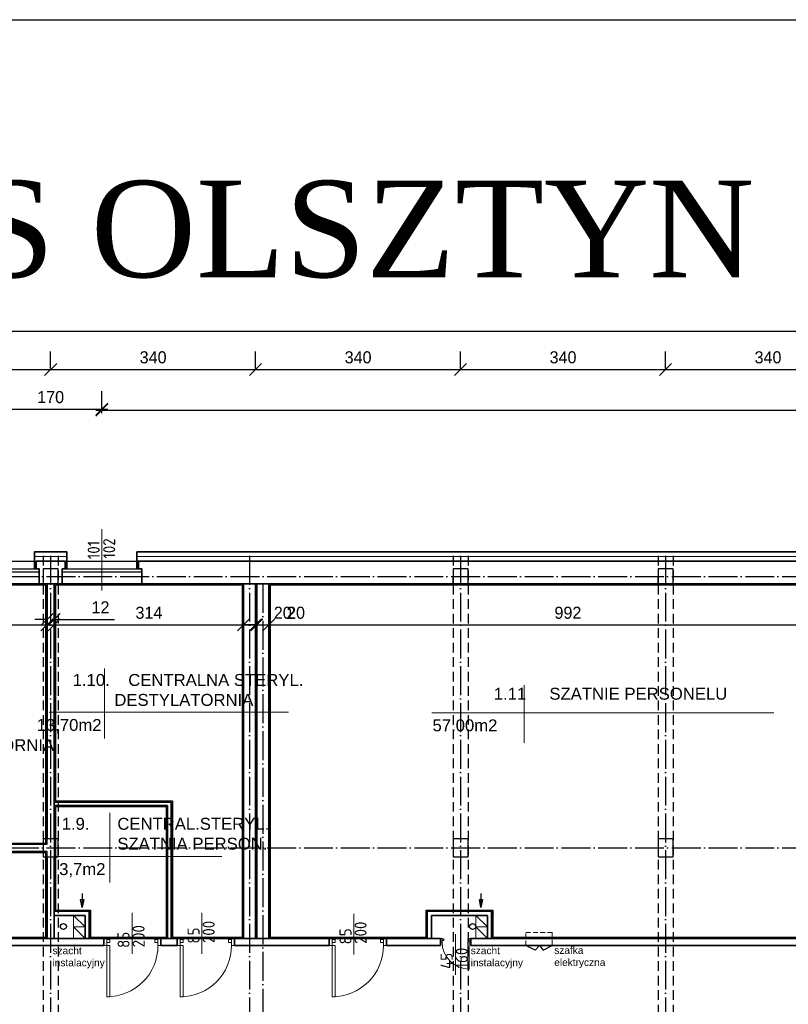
# Model space of a CAD drawing. Header units: millimetres. Extents: x -642 to 14033, y 1994 to 13520.
# Tile 54 of 72: x 4276 to 5551, y 11888 to 13520. Entities that reach past the tile are written whole.
import ezdxf

# ---------------------------------------------------------------- set-up
doc = ezdxf.new("R2010")
doc.units = ezdxf.units.MM
doc.linetypes.add('ACAD_ISO04W100', pattern=[30.5, 24, -3, 0.5, -3])
doc.linetypes.add('KRESKOWA_X2', pattern=[12, 8, -4])
for name, color, linetype, lineweight in [('drzwi', 140, 'Continuous', 13), ('KOMINY', 43, 'Continuous', 15), ('opisy drzwi', 40, 'Continuous', 13), ('opisy pom', 3, 'Continuous', 18), ('OPISY POM. 100', 150, 'Continuous', 20), ('opisy pom.50', 3, 'Continuous', 20), ('sciany', 4, 'Continuous', 35), ('słupy', 2, 'Continuous', 30), ('wymiary', 1, 'Continuous', 13), ('ściany-OCIEPLENIE', 201, 'Continuous', 9)]:
    doc.layers.add(name, color=color, linetype=linetype, lineweight=lineweight)
doc.layers.add('kanalizacja', color=210, linetype='Continuous')
doc.layers.add('POWIERZCHNIA', color=123, linetype='Continuous', plot=False)
doc.styles.add('ISO', font='isocp.shx')
doc.styles.add('ROMANS', font='ROMANS')
doc.styles.add('SYSTEM', font='TXT')
doc.linetypes.add('BATTING', pattern='A,0.0001,-0.1,[134,ltypeshp.shx,S=0.1,R=0,X=-0.1,Y=0],-0.2,[134,ltypeshp.shx,S=0.1,R=180,X=0.1,Y=0],-0.1', length=0.4001)
doc.dimstyles.new('Jacek2', dxfattribs={"dimscale": 2, "dimtxt": 10, "dimasz": 10, "dimexe": 15, "dimexo": 15, "dimgap": 5, "dimtad": 1, "dimdec": 0, "dimzin": 0, "dimdsep": 46, "dimtxsty": 'Standard', "dimblk": 'OBLIQUE', "dimcen": 0, "dimdle": 5, "dimadec": 1, "dimazin": 0, "dimtfac": 1, "dimtdec": 0, "dimtofl": 0, "dimtmove": 0, "dimatfit": 3, "dimfxl": 1, "dimtolj": 1, "dimtzin": 0, "dimarcsym": 0})

# ---------------------------------------------------------------- blocks, each defined once
blk = doc.blocks.new('_OBLIQUE')
at = {"color": 0, "linetype": 'ByBlock'}
blk.add_line((-0.5, -0.5), (0.5, 0.5), dxfattribs=at)
blk = doc.blocks.new('*D24')
at = {"layer": 'Defpoints', "color": 0, "transparency": 16777216}
for p in [(4667.1, 12940.4), (4327.1, 12912), (4667.1, 12912)]:
    blk.add_point(p, dxfattribs=at)
at = {"layer": 'wymiary', "color": 0, "lineweight": -2, "transparency": 16777216}
for p, q in [((4327.1, 12942), (4327.1, 12970.4)), ((4667.1, 12942), (4667.1, 12970.4)), ((4317.1, 12940.4), (4677.1, 12940.4))]:
    blk.add_line(p, q, dxfattribs=at)
at = {"layer": 'wymiary', "color": 0, "lineweight": -2, "transparency": 16777216, "xscale": 20, "yscale": 20, "zscale": 20, "rotation": 180}
blk.add_blockref('_OBLIQUE', (4327.1, 12940.4), dxfattribs=at)
at = {"layer": 'wymiary', "color": 0, "lineweight": -2, "transparency": 16777216, "xscale": 20, "yscale": 20, "zscale": 20}
blk.add_blockref('_OBLIQUE', (4667.1, 12940.4), dxfattribs=at)
at = {"layer": 'wymiary', "color": 0, "transparency": 16777216, "insert": (4497.1, 12960.4), "char_height": 20, "attachment_point": 5}
blk.add_mtext('\\A1;340', dxfattribs=at)
blk = doc.blocks.new('*D12')
at = {"layer": 'Defpoints', "color": 0, "transparency": 16777216}
for p in [(4333.1, 12516.2), (4647.1, 12517), (4647.1, 12516.2)]:
    blk.add_point(p, dxfattribs=at)
at = {"layer": 'wymiary', "color": 0, "lineweight": -2, "transparency": 16777216}
for p, q in [((4333.1, 12546.2), (4333.1, 12547)), ((4647.1, 12546.2), (4647.1, 12547)), ((4323.1, 12517), (4657.1, 12517))]:
    blk.add_line(p, q, dxfattribs=at)
at = {"layer": 'wymiary', "color": 0, "lineweight": -2, "transparency": 16777216, "xscale": 20, "yscale": 20, "zscale": 20, "rotation": 180}
blk.add_blockref('_OBLIQUE', (4333.1, 12517), dxfattribs=at)
at = {"layer": 'wymiary', "color": 0, "lineweight": -2, "transparency": 16777216, "xscale": 20, "yscale": 20, "zscale": 20}
blk.add_blockref('_OBLIQUE', (4647.1, 12517), dxfattribs=at)
at = {"layer": 'wymiary', "color": 0, "transparency": 16777216, "insert": (4490.1, 12537), "char_height": 20, "attachment_point": 5}
blk.add_mtext('\\A1;314', dxfattribs=at)
blk = doc.blocks.new('*D30')
at = {"layer": 'Defpoints', "color": 0, "transparency": 16777216}
for p in [(3993.1, 12516.2), (4321.1, 12517), (4321.1, 12516.2)]:
    blk.add_point(p, dxfattribs=at)
at = {"layer": 'wymiary', "color": 0, "lineweight": -2, "transparency": 16777216}
for p, q in [((3993.1, 12546.2), (3993.1, 12547)), ((4321.1, 12546.2), (4321.1, 12547)), ((3983.1, 12517), (4331.1, 12517))]:
    blk.add_line(p, q, dxfattribs=at)
at = {"layer": 'wymiary', "color": 0, "lineweight": -2, "transparency": 16777216, "xscale": 20, "yscale": 20, "zscale": 20, "rotation": 180}
blk.add_blockref('_OBLIQUE', (3993.1, 12517), dxfattribs=at)
at = {"layer": 'wymiary', "color": 0, "lineweight": -2, "transparency": 16777216, "xscale": 20, "yscale": 20, "zscale": 20}
blk.add_blockref('_OBLIQUE', (4321.1, 12517), dxfattribs=at)
at = {"layer": 'wymiary', "color": 0, "transparency": 16777216, "insert": (4157.1, 12537), "char_height": 20, "attachment_point": 5}
blk.add_mtext('\\A1;328', dxfattribs=at)
blk = doc.blocks.new('*D32')
at = {"layer": 'Defpoints', "color": 0, "transparency": 16777216}
for p in [(4333.1, 12526.1), (4321.1, 12516.2), (4333.1, 12516.2)]:
    blk.add_point(p, dxfattribs=at)
at = {"layer": 'wymiary', "color": 0, "lineweight": -2, "transparency": 16777216}
for p, q in [((4321.1, 12546.2), (4321.1, 12556.1)), ((4333.1, 12546.2), (4333.1, 12556.1)), ((4321.1, 12526.1), (4301.1, 12526.1)), ((4333.1, 12526.1), (4433.1, 12526.1))]:
    blk.add_line(p, q, dxfattribs=at)
at = {"layer": 'wymiary', "color": 0, "lineweight": -2, "transparency": 16777216, "xscale": 20, "yscale": 20, "zscale": 20}
blk.add_blockref('_OBLIQUE', (4321.1, 12526.1), dxfattribs=at)
at = {"layer": 'wymiary', "color": 0, "lineweight": -2, "transparency": 16777216, "xscale": 20, "yscale": 20, "zscale": 20, "rotation": 180}
blk.add_blockref('_OBLIQUE', (4333.1, 12526.1), dxfattribs=at)
at = {"layer": 'wymiary', "color": 0, "transparency": 16777216, "insert": (4409.8, 12546.1), "char_height": 20, "attachment_point": 5}
blk.add_mtext('\\A1;12', dxfattribs=at)
blk = doc.blocks.new('*D33')
at = {"layer": 'Defpoints', "color": 0, "transparency": 16777216}
for p in [(4327.1, 12940.4), (3987.1, 12912), (4327.1, 12912)]:
    blk.add_point(p, dxfattribs=at)
at = {"layer": 'wymiary', "color": 0, "lineweight": -2, "transparency": 16777216}
for p, q in [((3987.1, 12942), (3987.1, 12970.4)), ((4327.1, 12942), (4327.1, 12970.4)), ((3977.1, 12940.4), (4337.1, 12940.4))]:
    blk.add_line(p, q, dxfattribs=at)
at = {"layer": 'wymiary', "color": 0, "lineweight": -2, "transparency": 16777216, "xscale": 20, "yscale": 20, "zscale": 20, "rotation": 180}
blk.add_blockref('_OBLIQUE', (3987.1, 12940.4), dxfattribs=at)
at = {"layer": 'wymiary', "color": 0, "lineweight": -2, "transparency": 16777216, "xscale": 20, "yscale": 20, "zscale": 20}
blk.add_blockref('_OBLIQUE', (4327.1, 12940.4), dxfattribs=at)
at = {"layer": 'wymiary', "color": 0, "transparency": 16777216, "insert": (4157.1, 12960.4), "char_height": 20, "attachment_point": 5}
blk.add_mtext('\\A1;340', dxfattribs=at)
blk = doc.blocks.new('*D71')
at = {"layer": 'Defpoints', "color": 0, "transparency": 16777216}
for p in [(5347, 12940.4), (5007, 12912), (5347, 12912)]:
    blk.add_point(p, dxfattribs=at)
at = {"layer": 'wymiary', "color": 0, "lineweight": -2, "transparency": 16777216}
for p, q in [((5007, 12942), (5007, 12970.4)), ((5347, 12942), (5347, 12970.4)), ((4997, 12940.4), (5357, 12940.4))]:
    blk.add_line(p, q, dxfattribs=at)
at = {"layer": 'wymiary', "color": 0, "lineweight": -2, "transparency": 16777216, "xscale": 20, "yscale": 20, "zscale": 20, "rotation": 180}
blk.add_blockref('_OBLIQUE', (5007, 12940.4), dxfattribs=at)
at = {"layer": 'wymiary', "color": 0, "lineweight": -2, "transparency": 16777216, "xscale": 20, "yscale": 20, "zscale": 20}
blk.add_blockref('_OBLIQUE', (5347, 12940.4), dxfattribs=at)
at = {"layer": 'wymiary', "color": 0, "transparency": 16777216, "insert": (5177, 12960.4), "char_height": 20, "attachment_point": 5}
blk.add_mtext('\\A1;340', dxfattribs=at)
blk = doc.blocks.new('*D72')
at = {"layer": 'Defpoints', "color": 0, "transparency": 16777216}
for p in [(4669.1, 12516.2), (4689.1, 12517), (4689.1, 12516.8)]:
    blk.add_point(p, dxfattribs=at)
at = {"layer": 'wymiary', "color": 0, "lineweight": -2, "transparency": 16777216}
for p, q in [((4669.1, 12546.2), (4669.1, 12547)), ((4689.1, 12546.8), (4689.1, 12547)), ((4659.1, 12517), (4689.1, 12517)), ((4689.1, 12517), (4759.1, 12517))]:
    blk.add_line(p, q, dxfattribs=at)
at = {"layer": 'wymiary', "color": 0, "lineweight": -2, "transparency": 16777216, "xscale": 20, "yscale": 20, "zscale": 20, "rotation": 180}
blk.add_blockref('_OBLIQUE', (4669.1, 12517), dxfattribs=at)
at = {"layer": 'wymiary', "color": 0, "lineweight": -2, "transparency": 16777216, "xscale": 20, "yscale": 20, "zscale": 20}
blk.add_blockref('_OBLIQUE', (4689.1, 12517), dxfattribs=at)
at = {"layer": 'wymiary', "color": 0, "transparency": 16777216, "insert": (4734.1, 12537), "char_height": 20, "attachment_point": 5}
blk.add_mtext('\\A1;20', dxfattribs=at)
blk = doc.blocks.new('*D73')
at = {"layer": 'Defpoints', "color": 0, "transparency": 16777216}
for p in [(4667.1, 12516.2), (4669.1, 12517), (4669.1, 12516.2)]:
    blk.add_point(p, dxfattribs=at)
at = {"layer": 'wymiary', "color": 0, "lineweight": -2, "transparency": 16777216}
for p, q in [((4667.1, 12546.2), (4667.1, 12547)), ((4669.1, 12546.2), (4669.1, 12547)), ((4667.1, 12517), (4647.1, 12517)), ((4669.1, 12517), (4742.5, 12517))]:
    blk.add_line(p, q, dxfattribs=at)
at = {"layer": 'wymiary', "color": 0, "lineweight": -2, "transparency": 16777216, "xscale": 20, "yscale": 20, "zscale": 20}
blk.add_blockref('_OBLIQUE', (4667.1, 12517), dxfattribs=at)
at = {"layer": 'wymiary', "color": 0, "lineweight": -2, "transparency": 16777216, "xscale": 20, "yscale": 20, "zscale": 20, "rotation": 180}
blk.add_blockref('_OBLIQUE', (4669.1, 12517), dxfattribs=at)
at = {"layer": 'wymiary', "color": 0, "transparency": 16777216, "insert": (4725.8, 12537), "char_height": 20, "attachment_point": 5}
blk.add_mtext('\\A1;2', dxfattribs=at)
blk = doc.blocks.new('*D74')
at = {"layer": 'Defpoints', "color": 0, "transparency": 16777216}
for p in [(4647.1, 12516.2), (4667.1, 12517), (4667.1, 12516.2)]:
    blk.add_point(p, dxfattribs=at)
at = {"layer": 'wymiary', "color": 0, "lineweight": -2, "transparency": 16777216}
for p, q in [((4647.1, 12546.2), (4647.1, 12547)), ((4667.1, 12546.2), (4667.1, 12547)), ((4637.1, 12517), (4667.1, 12517)), ((4667.1, 12517), (4737.1, 12517))]:
    blk.add_line(p, q, dxfattribs=at)
at = {"layer": 'wymiary', "color": 0, "lineweight": -2, "transparency": 16777216, "xscale": 20, "yscale": 20, "zscale": 20, "rotation": 180}
blk.add_blockref('_OBLIQUE', (4647.1, 12517), dxfattribs=at)
at = {"layer": 'wymiary', "color": 0, "lineweight": -2, "transparency": 16777216, "xscale": 20, "yscale": 20, "zscale": 20}
blk.add_blockref('_OBLIQUE', (4667.1, 12517), dxfattribs=at)
at = {"layer": 'wymiary', "color": 0, "transparency": 16777216, "insert": (4712.1, 12537), "char_height": 20, "attachment_point": 5}
blk.add_mtext('\\A1;20', dxfattribs=at)
blk = doc.blocks.new('*D75')
at = {"layer": 'Defpoints', "color": 0, "transparency": 16777216}
for p in [(5007, 12940.4), (4667.1, 12912), (5007, 12912)]:
    blk.add_point(p, dxfattribs=at)
at = {"layer": 'wymiary', "color": 0, "lineweight": -2, "transparency": 16777216}
for p, q in [((4667.1, 12942), (4667.1, 12970.4)), ((5007, 12942), (5007, 12970.4)), ((4657.1, 12940.4), (5017, 12940.4))]:
    blk.add_line(p, q, dxfattribs=at)
at = {"layer": 'wymiary', "color": 0, "lineweight": -2, "transparency": 16777216, "xscale": 20, "yscale": 20, "zscale": 20, "rotation": 180}
blk.add_blockref('_OBLIQUE', (4667.1, 12940.4), dxfattribs=at)
at = {"layer": 'wymiary', "color": 0, "lineweight": -2, "transparency": 16777216, "xscale": 20, "yscale": 20, "zscale": 20}
blk.add_blockref('_OBLIQUE', (5007, 12940.4), dxfattribs=at)
at = {"layer": 'wymiary', "color": 0, "transparency": 16777216, "insert": (4837.1, 12960.4), "char_height": 20, "attachment_point": 5}
blk.add_mtext('\\A1;340', dxfattribs=at)
blk = doc.blocks.new('*D76')
at = {"layer": 'Defpoints', "color": 0, "transparency": 16777216}
for p in [(5687, 12940.4), (5347, 12912), (5687, 12912)]:
    blk.add_point(p, dxfattribs=at)
at = {"layer": 'wymiary', "color": 0, "lineweight": -2, "transparency": 16777216}
for p, q in [((5347, 12942), (5347, 12970.4)), ((5687, 12942), (5687, 12970.4)), ((5337, 12940.4), (5697, 12940.4))]:
    blk.add_line(p, q, dxfattribs=at)
at = {"layer": 'wymiary', "color": 0, "lineweight": -2, "transparency": 16777216, "xscale": 20, "yscale": 20, "zscale": 20, "rotation": 180}
blk.add_blockref('_OBLIQUE', (5347, 12940.4), dxfattribs=at)
at = {"layer": 'wymiary', "color": 0, "lineweight": -2, "transparency": 16777216, "xscale": 20, "yscale": 20, "zscale": 20}
blk.add_blockref('_OBLIQUE', (5687, 12940.4), dxfattribs=at)
at = {"layer": 'wymiary', "color": 0, "transparency": 16777216, "insert": (5517, 12960.4), "char_height": 20, "attachment_point": 5}
blk.add_mtext('\\A1;340', dxfattribs=at)
blk = doc.blocks.new('*D228')
at = {"layer": 'Defpoints', "color": 0, "transparency": 16777216}
for p in [(4689.1, 12523.2), (5681.1, 12523.2), (5681.1, 12517)]:
    blk.add_point(p, dxfattribs=at)
at = {"layer": 'wymiary', "color": 0, "lineweight": -2, "transparency": 16777216}
for p, q in [((4679.1, 12517), (5691.1, 12517)), ((4689.1, 12493.2), (4689.1, 12487)), ((5681.1, 12493.2), (5681.1, 12487))]:
    blk.add_line(p, q, dxfattribs=at)
at = {"layer": 'wymiary', "color": 0, "lineweight": -2, "transparency": 16777216, "xscale": 20, "yscale": 20, "zscale": 20, "rotation": 180}
blk.add_blockref('_OBLIQUE', (4689.1, 12517), dxfattribs=at)
at = {"layer": 'wymiary', "color": 0, "lineweight": -2, "transparency": 16777216, "xscale": 20, "yscale": 20, "zscale": 20}
blk.add_blockref('_OBLIQUE', (5681.1, 12517), dxfattribs=at)
at = {"layer": 'wymiary', "color": 0, "transparency": 16777216, "insert": (5185.1, 12537), "char_height": 20, "attachment_point": 5}
blk.add_mtext('\\A1;992', dxfattribs=at)
blk = doc.blocks.new('*D428')
at = {"layer": 'Defpoints', "color": 0, "transparency": 16777216}
for p in [(12183.1, 13003.7), (753.6, 12769.9), (12183.1, 12769.9)]:
    blk.add_point(p, dxfattribs=at)
at = {"layer": 'wymiary', "color": 0, "lineweight": -2, "transparency": 16777216}
for p, q in [((753.6, 12799.9), (753.6, 13033.7)), ((12183.1, 12799.9), (12183.1, 13033.7)), ((743.6, 13003.7), (12193.1, 13003.7))]:
    blk.add_line(p, q, dxfattribs=at)
at = {"layer": 'wymiary', "color": 0, "lineweight": -2, "transparency": 16777216, "xscale": 20, "yscale": 20, "zscale": 20, "rotation": 180}
blk.add_blockref('_OBLIQUE', (753.6, 13003.7), dxfattribs=at)
at = {"layer": 'wymiary', "color": 0, "lineweight": -2, "transparency": 16777216, "xscale": 20, "yscale": 20, "zscale": 20}
blk.add_blockref('_OBLIQUE', (12183.1, 13003.7), dxfattribs=at)
at = {"layer": 'wymiary', "color": 0, "transparency": 16777216, "insert": (6468.4, 13023.7), "char_height": 20, "attachment_point": 5}
blk.add_mtext('\\A1;11430', dxfattribs=at)
blk = doc.blocks.new('*D448')
at = {"layer": 'Defpoints', "color": 0, "transparency": 16777216}
for p in [(4412.1, 12874.5), (4242.1, 12839.1), (4412.1, 12839.1)]:
    blk.add_point(p, dxfattribs=at)
at = {"layer": 'opisy pom.50', "color": 0, "lineweight": -2, "transparency": 16777216}
for p, q in [((4242.1, 12869.1), (4242.1, 12904.5)), ((4412.1, 12869.1), (4412.1, 12904.5)), ((4232.1, 12874.5), (4422.1, 12874.5))]:
    blk.add_line(p, q, dxfattribs=at)
at = {"layer": 'opisy pom.50', "color": 0, "lineweight": -2, "transparency": 16777216, "xscale": 20, "yscale": 20, "zscale": 20, "rotation": 180}
blk.add_blockref('_OBLIQUE', (4242.1, 12874.5), dxfattribs=at)
at = {"layer": 'opisy pom.50', "color": 0, "lineweight": -2, "transparency": 16777216, "xscale": 20, "yscale": 20, "zscale": 20}
blk.add_blockref('_OBLIQUE', (4412.1, 12874.5), dxfattribs=at)
at = {"layer": 'opisy pom.50', "color": 0, "transparency": 16777216, "insert": (4327.1, 12894.5), "char_height": 20, "attachment_point": 5}
blk.add_mtext('\\A1;170', dxfattribs=at)
blk = doc.blocks.new('*D449')
at = {"layer": 'Defpoints', "color": 0, "transparency": 16777216}
for p in [(7472.1, 12873.2), (4412.1, 12837.8), (7472.1, 12837.8)]:
    blk.add_point(p, dxfattribs=at)
at = {"layer": 'opisy pom.50', "color": 0, "lineweight": -2, "transparency": 16777216}
for p, q in [((4412.1, 12867.8), (4412.1, 12903.2)), ((7472.1, 12867.8), (7472.1, 12903.2)), ((4402.1, 12873.2), (7482.1, 12873.2))]:
    blk.add_line(p, q, dxfattribs=at)
at = {"layer": 'opisy pom.50', "color": 0, "lineweight": -2, "transparency": 16777216, "xscale": 20, "yscale": 20, "zscale": 20, "rotation": 180}
blk.add_blockref('_OBLIQUE', (4412.1, 12873.2), dxfattribs=at)
at = {"layer": 'opisy pom.50', "color": 0, "lineweight": -2, "transparency": 16777216, "xscale": 20, "yscale": 20, "zscale": 20}
blk.add_blockref('_OBLIQUE', (7472.1, 12873.2), dxfattribs=at)
at = {"layer": 'opisy pom.50', "color": 0, "transparency": 16777216, "insert": (5942.1, 12893.2), "char_height": 20, "attachment_point": 5}
blk.add_mtext('\\A1;3060', dxfattribs=at)

msp = doc.modelspace()

# ---------------------------------------------------------------- linework, layer by layer
for p, q in [((768.6, 12622.9), (8107.4, 12622.9)), ((4176.1, 12609.9), (4308.1, 12609.9)), ((4176.1, 12604.9), (4308.1, 12604.9)), ((4346.1, 12609.9), (4478.1, 12609.9)), ((4346.1, 12604.9), (4478.1, 12604.9))]:
    msp.add_line(p, q)
at = {"linetype": 'KRESKOWA_X2', "ltscale": 2}
for p, q in [((4314.6, 12631.4), (4314.6, 11259.9)), ((4339.6, 12631.4), (4339.6, 11259.9)), ((4994.6, 12631.4), (4994.6, 11412.4)), ((5019.6, 12631.4), (5019.6, 11412.4)), ((5334.6, 12631.4), (5334.6, 11712.4)), ((5359.6, 12631.4), (5359.6, 11712.4))]:
    msp.add_line(p, q, dxfattribs=at)
at = {"linetype": 'ACAD_ISO04W100', "ltscale": 2}
for p, q in [((4327.1, 12631.4), (4327.1, 11033.7)), ((4657.1, 12631.4), (4657.1, 10654.1)), ((5007.1, 12631.4), (5007.1, 11259.9)), ((5347.1, 12631.4), (5347.1, 11704.6)), ((477.4, 12597.4), (13301.1, 12597.4)), ((4679.1, 12584.9), (4679.1, 11213.4)), ((477.4, 12147.4), (13301.1, 12147.4))]:
    msp.add_line(p, q, dxfattribs=at)
at = {"ltscale": 2}
for p, q in [((4470.1, 12622.9), (4643.1, 12622.9)), ((4478.1, 12584.9), (4689.1, 12584.9))]:
    msp.add_line(p, q, dxfattribs=at)
msp.add_lwpolyline([(-642.1, 13520.2), (14032.9, 13520.2), (14032.9, 1993.9), (-642.1, 1993.9)], close=True)
for points in [[(5138, 11985.4), (5130.8, 11977.9), (5115.3, 11985.4)], [(5138, 11985.4), (5143.8, 11977.9), (5158.8, 11985.4)]]:
    msp.add_lwpolyline(points)
at = {"layer": 'drzwi'}
for points in [[(4420.1, 11997.4, 0), (4415.1, 11997.4, 0), (4415.1, 11985.4, 0), (4420.1, 11985.4, 0), (4420.1, 11997.4, 0)], [(4505.1, 11997.4, 0), (4510.1, 11997.4, 0), (4510.1, 11985.4, 0), (4505.1, 11985.4, 0), (4505.1, 11997.4, 0)], [(4542.1, 11997.4, 0), (4537.1, 11997.4, 0), (4537.1, 11985.4, 0), (4542.1, 11985.4, 0), (4542.1, 11997.4, 0)], [(4627.1, 11997.4, 0), (4632.1, 11997.4, 0), (4632.1, 11985.4, 0), (4627.1, 11985.4, 0), (4627.1, 11997.4, 0)], [(4794.1, 11997.4, 0), (4789.1, 11997.4, 0), (4789.1, 11985.4, 0), (4794.1, 11985.4, 0), (4794.1, 11997.4, 0)], [(4879.1, 11997.4, 0), (4884.1, 11997.4, 0), (4884.1, 11985.4, 0), (4879.1, 11985.4, 0), (4879.1, 11997.4, 0)], [(4976.5, 11997.4, 0), (4974, 11997.4, 0), (4974, 11991.4, 0), (4976.5, 11991.4, 0), (4976.5, 11997.4, 0)], [(4976.5, 11996.4, 0), (4979, 11996.4, 0), (4979, 11993.9, 0), (4976.5, 11993.9, 0), (4976.5, 11996.4, 0)], [(5021.4, 11996.4, 0), (5018.9, 11996.4, 0), (5018.9, 11993.9, 0), (5021.4, 11993.9, 0), (5021.4, 11996.4, 0)], [(5021.4, 11997.4, 0), (5023.9, 11997.4, 0), (5023.9, 11991.4, 0), (5021.4, 11991.4, 0), (5021.4, 11997.4, 0)], [(4420.1, 11995.4, 0), (4425.1, 11995.4, 0), (4425.1, 11990.4, 0), (4420.1, 11990.4, 0), (4420.1, 11995.4, 0)], [(4420.1, 11985.4, 0), (4425.1, 11985.4, 0), (4425.1, 11900.6, 0), (4420.1, 11900.4, 0), (4420.1, 11985.4, 0)], [(4505.1, 11995.4, 0), (4500.1, 11995.4, 0), (4500.1, 11990.4, 0), (4505.1, 11990.4, 0), (4505.1, 11995.4, 0)], [(4542.1, 11995.4, 0), (4547.1, 11995.4, 0), (4547.1, 11990.4, 0), (4542.1, 11990.4, 0), (4542.1, 11995.4, 0)], [(4542.1, 11985.4, 0), (4547.1, 11985.4, 0), (4547.1, 11900.6, 0), (4542.1, 11900.4, 0), (4542.1, 11985.4, 0)], [(4627.1, 11995.4, 0), (4622.1, 11995.4, 0), (4622.1, 11990.4, 0), (4627.1, 11990.4, 0), (4627.1, 11995.4, 0)], [(4794.1, 11995.4, 0), (4799.1, 11995.4, 0), (4799.1, 11990.4, 0), (4794.1, 11990.4, 0), (4794.1, 11995.4, 0)], [(4794.1, 11985.4, 0), (4799.1, 11985.4, 0), (4799.1, 11900.6, 0), (4794.1, 11900.4, 0), (4794.1, 11985.4, 0)], [(4879.1, 11995.4, 0), (4874.1, 11995.4, 0), (4874.1, 11990.4, 0), (4879.1, 11990.4, 0), (4879.1, 11995.4, 0)], [(5021.4, 11991.4, 0), (5018.9, 11991.4, 0), (5018.9, 11946.5, 0), (5021.4, 11946.5, 0), (5021.4, 11991.4, 0)]]:
    msp.add_polyline3d(points, dxfattribs=at)
for centre, radius, start, end in [((4420.1, 11985.4), 85, 269.9997, 0), ((4542.1, 11985.4), 85, 269.9986, 359.999), ((4794.1, 11985.4), 85, 269.9957, 359.996), ((5021.4, 11991.4), 45, 180, 270)]:
    msp.add_arc(centre, radius, start, end, dxfattribs=at)
at = {"layer": 'kanalizacja'}
for centre in [(4348.2, 12017), (5027.1, 12017)]:
    msp.add_circle(centre, 5, dxfattribs=at)
at = {"layer": 'KOMINY'}
for p, q in [((4365.1, 12035.4), (4384.1, 12016.4)), ((5032.6, 12035.4), (5051.6, 12016.4)), ((4365.1, 12016.4), (4384.1, 11997.4)), ((5032.6, 12016.4), (5051.6, 11997.4))]:
    msp.add_line(p, q, dxfattribs=at)
at = {"layer": 'KOMINY', "lineweight": 30}
for points in [[(4379.5, 12072), (4379.5, 12048.8), (4376.9, 12061.9), (4382.1, 12061.9), (4379.5, 12048.8)], [(5040.9, 12072), (5040.9, 12048.8), (5038.3, 12061.9), (5043.4, 12061.9), (5040.9, 12048.8)]]:
    msp.add_lwpolyline(points, dxfattribs=at)
at = {"layer": 'KOMINY'}
for points in [[(4365.1, 12016.4), (4384.1, 12016.4), (4384.1, 12035.4), (4365.1, 12035.4)], [(5032.6, 12016.4), (5051.6, 12016.4), (5051.6, 12035.4), (5032.6, 12035.4)], [(4365.1, 11997.4), (4384.1, 11997.4), (4384.1, 12016.4), (4365.1, 12016.4)], [(5032.6, 11997.4), (5051.6, 11997.4), (5051.6, 12016.4), (5032.6, 12016.4)]]:
    msp.add_lwpolyline(points, close=True, dxfattribs=at)
at = {"layer": 'opisy drzwi'}
for p, q in [((4412.1, 12574.1), (4412.1, 12675.9)), ((4462.4, 11971.7), (4462.4, 12039.5)), ((4577.9, 11971.7), (4577.9, 12039.6)), ((4829.9, 11970.4), (4829.9, 12038.3)), ((4998.4, 11936.8), (4998.4, 12004.6))]:
    msp.add_line(p, q, dxfattribs=at)
at = {"layer": 'opisy pom'}
for p, q in [((4416.7, 12328.7), (4416.7, 12444.5)), ((5112.7, 12417.1), (5112.7, 12321.7)), ((4324.7, 12372.1), (4721.7, 12372.1)), ((4959.5, 12371.2), (5526.7, 12371.2)), ((4425.5, 12089.8), (4425.5, 12205.6)), ((4333.5, 12133.2), (4611.2, 12133.2))]:
    msp.add_line(p, q, dxfattribs=at)
at = {"layer": 'opisy pom.50', "linetype": 'KRESKOWA_X2'}
msp.add_lwpolyline([(5115.3, 11985.4), (5115.3, 12006.9), (5158.8, 12006.9), (5158.8, 11985.4)], close=True, dxfattribs=at)
at = {"layer": 'POWIERZCHNIA'}
for points in [[(3993.1, 12153.5), (4321.1, 12153.3), (4321.1, 12584.9), (3993.1, 12584.9), (3993.1, 12153.5)], [(4333.1, 12223.4), (4527.1, 12223.4), (4527.1, 11997.4), (4647.1, 11997.4), (4647.1, 12584.9), (4333.1, 12584.9), (4333.1, 12223.4)], [(4689.1, 11997.4), (4951.7, 11997.4), (4951.7, 12042.4), (5058.6, 12042.4), (5058.6, 11997.4), (5637.1, 11997.4), (5637.1, 12042.4), (5681.1, 12042.4), (5681.1, 12584.9), (4689.1, 12584.9), (4689.1, 11997.4)], [(4333.1, 12042.4), (4391.1, 12042.4), (4391.1, 11997.4), (4521.1, 11997.4), (4521.1, 12217.4), (4333.1, 12217.4), (4333, 12042.4)]]:
    msp.add_lwpolyline(points, dxfattribs=at)
for points in [[(3995.1, 12155.5), (4319.1, 12155.3), (4319.1, 12582.9), (3995.1, 12582.9)], [(4335.1, 12225.4), (4529.1, 12225.4), (4529.1, 11999.4), (4645.1, 11999.4), (4645.1, 12582.9), (4335.1, 12582.9)], [(4691.1, 11999.4), (4949.7, 11999.4), (4949.7, 12044.4), (5060.6, 12044.4), (5060.6, 11999.4), (5635.1, 11999.4), (5635.1, 12044.4), (5679.1, 12044.4), (5679.1, 12582.9), (4691.1, 12582.9)], [(4335, 12044.4), (4393.1, 12044.4), (4393.1, 11999.4), (4519.1, 11999.4), (4519.1, 12215.4), (4335.1, 12215.4)], [(3993.1, 11997.4), (4321.1, 11997.4), (4321.1, 12141.3), (3993.1, 12141.3)], [(3995.1, 11999.4), (4319.1, 11999.4), (4319.1, 12139.3), (3995.1, 12139.3)]]:
    msp.add_lwpolyline(points, close=True, dxfattribs=at)
at = {"layer": 'sciany'}
for p, q in [((4321.1, 12584.9), (4321.1, 12162.4)), ((4333.1, 12584.9), (4333.1, 12231.4)), ((4647.1, 12584.9), (4647.1, 11997.4)), ((4667.1, 12584.9), (4667.1, 11997.4)), ((4669.1, 12584.9), (4669.1, 11997.4)), ((4689.1, 12584.9), (4689.1, 11997.4)), ((4994.6, 12584.9), (4994.6, 12596.9)), ((5334.6, 12584.9), (5334.6, 12596.9)), ((4333.1, 12231.4), (4333.1, 12162.4)), ((4333.1, 12223.4), (4527.1, 12223.4)), ((4333.1, 12217.4), (4521.1, 12217.4)), ((4521.1, 12217.4), (4521.1, 11997.4)), ((4527.1, 12223.4), (4527.1, 11997.4)), ((4188.1, 12153.4), (4314.6, 12153.4)), ((4188.1, 12141.4), (4314.6, 12141.4)), ((4321.1, 12132.4), (4321.1, 11997.4)), ((4333.1, 12132.4), (4333.1, 11997.4)), ((4333.1, 12042.4), (4391.1, 12042.4)), ((4334.1, 12035.4), (4384.1, 12035.4)), ((4384.1, 12035.4), (4384.1, 11997.4)), ((4391.1, 12042.4), (4391.1, 11997.4)), ((4951.7, 12042.4), (5058.6, 12042.4)), ((4951.7, 11997.4), (4951.7, 12042.4)), ((4958.7, 12035.4), (5051.6, 12035.4)), ((4958.7, 11997.4), (4958.7, 12035.4)), ((5051.6, 12035.4), (5051.6, 11997.4)), ((5058.6, 12042.4), (5058.6, 11997.4)), ((4188.1, 11997.4), (4415.1, 11997.4)), ((4415.1, 11997.4), (4350.8, 11997.4)), ((4415.1, 11997.4), (4415.1, 11985.4)), ((4510.1, 11997.4), (4510.1, 11985.4)), ((4510.1, 11997.4), (4537.1, 11997.4)), ((4537.1, 11997.4), (4537.1, 11985.4)), ((4537.1, 11997.4), (4537.1, 11985.4)), ((4632.1, 11997.4), (4789.1, 11997.4)), ((4632.1, 11997.4), (4632.1, 11985.4)), ((4789.1, 11997.4), (4789.1, 11985.4)), ((4884.1, 11997.4), (4974, 11997.4)), ((4884.1, 11997.4), (4884.1, 11985.4)), ((5133.1, 11997.4), (5024, 11997.4)), ((5024, 11997.4), (5660.2, 11997.4)), ((4188.1, 11985.4), (4415.1, 11985.4)), ((4510.1, 11985.4), (4537.1, 11985.4)), ((4789.1, 11985.4), (4632.1, 11985.4)), ((4884.1, 11985.4), (4974, 11985.4)), ((5024, 11985.4), (5660.2, 11985.4))]:
    msp.add_line(p, q, dxfattribs=at)
for points in [[(4303.1, 12609.9), (4300.1, 12609.9), (4300.1, 12637.9), (4354.1, 12637.9), (4354.1, 12609.9), (4351.1, 12609.9)], [(4470.1, 12637.9), (7414.1, 12637.9), (7414.1, 12609.9), (7411.1, 12609.9)], [(4473.1, 12609.9), (4470.1, 12609.9), (4470.1, 12637.9), (4470.1, 12637.9), (4470.1, 12609.9), (4470.1, 12609.9)], [(4308.1, 12584.9), (4346.1, 12584.9), (4346.1, 12609.9), (4351.1, 12609.9), (4351.1, 12622.9), (4303.1, 12622.9), (4303.1, 12609.9), (4308.1, 12609.9), (4308.1, 12584.9)], [(4478.1, 12584.9), (7406.1, 12584.9), (7406.1, 12609.9), (7411.1, 12609.9), (7411.1, 12622.9), (4470.1, 12622.9)], [(4478.1, 12584.9), (4478.1, 12609.9), (4473.1, 12609.9), (4473.1, 12609.9), (4473.1, 12622.9), (4473.1, 12622.9), (4473.1, 12609.9), (4478.1, 12609.9), (4478.1, 12584.9)], [(4974, 11997.4), (4974, 11985.4)], [(5024, 11997.4), (5024, 11985.4)]]:
    msp.add_lwpolyline(points, dxfattribs=at)
at = {"layer": 'słupy'}
for points in [[(4314.6, 12584.9), (4339.6, 12584.9), (4339.6, 12609.9), (4314.6, 12609.9)], [(4994.6, 12584.9), (5019.6, 12584.9), (5019.6, 12609.9), (4994.6, 12609.9)], [(5334.6, 12584.9), (5359.6, 12584.9), (5359.6, 12609.9), (5334.6, 12609.9)], [(4314.6, 12132.4), (4339.6, 12132.4), (4339.6, 12162.4), (4314.6, 12162.4)], [(4994.6, 12132.4), (5019.6, 12132.4), (5019.6, 12162.4), (4994.6, 12162.4)], [(5334.6, 12132.4), (5359.6, 12132.4), (5359.6, 12162.4), (5334.6, 12162.4)]]:
    msp.add_lwpolyline(points, close=True, dxfattribs=at)
at = {"layer": 'wymiary'}
msp.add_lwpolyline([(4657.1, 12584.9), (4647.1, 12584.9), (4647.1, 12527.5)], dxfattribs=at)
at = {"layer": 'ściany-OCIEPLENIE', "linetype": 'BATTING', "ltscale": 14}
for p, q in [((4354.1, 12630.4), (4300.1, 12630.4)), ((7414.1, 12630.4), (4470.1, 12630.4))]:
    msp.add_line(p, q, dxfattribs=at)
at = {"layer": 'ściany-OCIEPLENIE', "linetype": 'BATTING', "ltscale": 3}
for p, q in [((4301.6, 12609.9), (4301.6, 12622.9)), ((4352.6, 12609.9), (4352.6, 12622.9)), ((4471.6, 12609.9), (4471.6, 12622.9))]:
    msp.add_line(p, q, dxfattribs=at)

# ---------------------------------------------------------------- texts
at = {"insert": (6263.1, 13171.5), "char_height": 160, "width": 4951.893, "attachment_point": 5}
msp.add_mtext('{\\fTimes New Roman|b0|i0|c238|p18;WSS OLSZTYN - RZUT NISKIEGO PARTERU}', dxfattribs=at)
at = {"layer": 'opisy drzwi', "style": 'ISO'}
for s, p in [('101', (4408.5, 12626)), ('102', (4434.2, 12626.9)), ('200', (4599.2, 11989.6)), ('200', (4851.2, 11988.3)), ('200', (4483, 11982.5)), ('85', (4574.2, 11988.7)), ('85', (4826.2, 11987.4)), ('85', (4458, 11981.6)), ('160', (5018.9, 11947.6)), ('45', (4993.9, 11946.7))]:
    msp.add_text(s, height=20, rotation=90, dxfattribs=at).set_placement(p)
at = {"layer": 'opisy pom', "char_height": 19.8, "attachment_point": 1, "style": 'SYSTEM'}
for s, insert in [('{\\fArial|b0|i0|c238|p34;1.10.    CENTRALNA STERYL.\\P         DESTYLATORNIA}', (4363.6, 12435.6)), ('{\\fArial|b0|i0|c238|p34;1.11     SZATNIE PERSONELU}', (5062.1, 12412.8)), ('{\\fArial|b0|i0|c238|p34;13,70m2  }', (4303.9, 12361)), ('{\\fArial|b0|i0|c238|p34;57,00m2  }', (4960.5, 12360.4)), ('{\\fArial|b0|i0|c238|p34;1.8.    AKUMULATORNIA }', (4017.8, 12327.5)), ('{\\fArial|b0|i0|c238|p34;1.9.      CENTRAL.STERYL.\\P            SZATNIA PERSON.}', (4345.5, 12197.2)), ('{\\fArial|b0|i0|c238|p34;3,7m2  }', (4341.2, 12122.1))]:
    msp.add_mtext(s, dxfattribs=dict(at, insert=insert))
at = {"layer": 'OPISY POM. 100', "char_height": 12, "attachment_point": 1, "style": 'ROMANS'}
for s, insert in [('{\\fArial|b0|i0|c238|p34;szacht\\Pinstalacyjny}', (4330.2, 11983.1)), ('{\\fArial|b0|i0|c238|p34;szacht\\Pinstalacyjny}', (5023.9, 11983.2)), ('{\\fArial|b0|i0|c238|p34;szafka \\Pelektryczna}', (5162.4, 11983.7))]:
    msp.add_mtext(s, dxfattribs=dict(at, insert=insert))

# ---------------------------------------------------------------- dimensions: what is measured, and where the dimension line sits
at = {"layer": 'opisy pom.50'}
for base, p1, p2, picture, middle in [((4412.1, 12874.5), (4242.1, 12839.1), (4412.1, 12839.1), '*D448', (4327.1, 12894.5)), ((7472.1, 12873.2), (4412.1, 12837.8), (7472.1, 12837.8), '*D449', (5942.1, 12893.2))]:
    dim = msp.add_linear_dim(base=base, p1=p1, p2=p2, angle=180, dimstyle='Jacek2', override={"dimtmove": 1}, dxfattribs=at)
    dim.commit()
    dim.dimension.update_dxf_attribs({"geometry": picture, "text_midpoint": middle})
at = {"layer": 'wymiary'}
dim = msp.add_aligned_dim(p1=(753.6268242, 12769.8544206), p2=(12183.1268242, 12769.8544206), distance=233.8355711, dimstyle='Jacek2', dxfattribs=at)
dim.commit()
dim.dimension.update_dxf_attribs({"geometry": '*D428', "text_midpoint": (6468.3768242, 13023.6899917)})
for base, p1, p2, picture, middle in [((4327.1, 12940.4), (3987.1, 12912), (4327.1, 12912), '*D33', (4157.1, 12960.4)), ((4667.1, 12940.4), (4327.1, 12912), (4667.1, 12912), '*D24', (4497.1, 12960.4)), ((5007, 12940.4), (4667.1, 12912), (5007, 12912), '*D75', (4837.1, 12960.4)), ((5347, 12940.4), (5007, 12912), (5347, 12912), '*D71', (5177, 12960.4)), ((5687, 12940.4), (5347, 12912), (5687, 12912), '*D76', (5517, 12960.4)), ((4321.1, 12517), (3993.1, 12516.2), (4321.1, 12516.2), '*D30', (4157.1, 12537)), ((4647.1, 12517), (4333.1, 12516.2), (4647.1, 12516.2), '*D12', (4490.1, 12537)), ((4667.1, 12517), (4647.1, 12516.2), (4667.1, 12516.2), '*D74', (4712.1, 12537)), ((4669.1, 12517), (4667.1, 12516.2), (4669.1, 12516.2), '*D73', (4725.8, 12537)), ((4689.1, 12517), (4669.1, 12516.2), (4689.1, 12516.8), '*D72', (4734.1, 12537)), ((5681.1, 12517), (4689.1, 12523.2), (5681.1, 12523.2), '*D228', (5185.1, 12537))]:
    dim = msp.add_linear_dim(base=base, p1=p1, p2=p2, dimstyle='Jacek2', dxfattribs=at)
    dim.commit()
    dim.dimension.update_dxf_attribs({"geometry": picture, "text_midpoint": middle})
dim = msp.add_linear_dim(base=(4333.1, 12526.1), p1=(4321.1, 12516.2), p2=(4333.1, 12516.2), dimstyle='Jacek2', dxfattribs=at)
dim.commit()
dim.dimension.update_dxf_attribs({"geometry": '*D32', "text_midpoint": (4409.8, 12526.1), "dimtype": 160})

doc.saveas('drawing.dxf')
